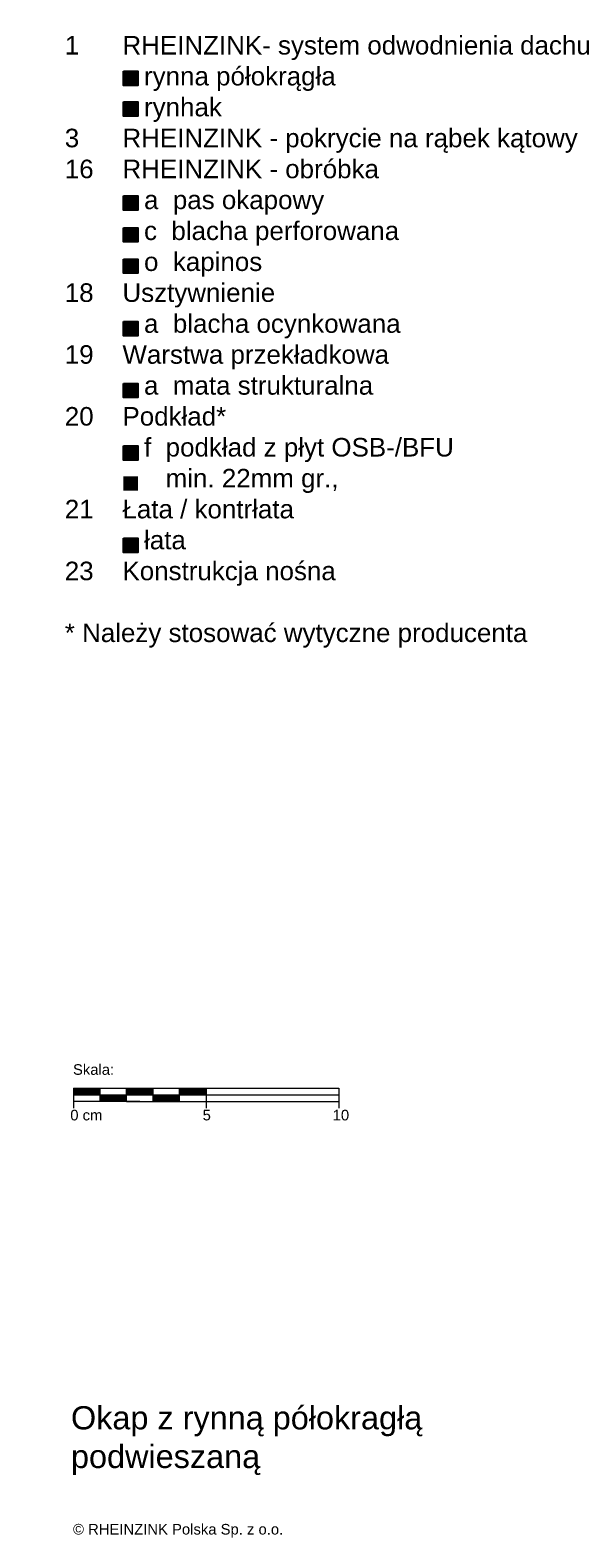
# Model space of a CAD drawing. Header units: millimetres. Extents: x -1427 to 10229, y -1578 to 5221.
# Tile 106 of 129: x -449 to -243, y 1908 to 2477. Entities that reach past the tile are written whole.
import ezdxf

# ---------------------------------------------------------------- set-up
doc = ezdxf.new("R2010")
doc.units = ezdxf.units.MM
doc.layers.add('KOPIERRECHT', color=7, linetype='Continuous', lineweight=15)
doc.layers.add('MASSSTAB', color=7, linetype='Continuous', lineweight=15)
doc.layers.add('LEGENDE', color=7, linetype='Continuous')
doc.styles.get("Standard").update_dxf_attribs({"font": 'arial.ttf'})

msp = doc.modelspace()

# ---------------------------------------------------------------- hatches: boundary and pattern name
at = {"layer": 'LEGENDE'}
h = msp.add_hatch(color=256, dxfattribs=at)
h.paths.add_polyline_path([(-408.07632, 2308.38766), (-413.54596, 2308.38766), (-413.54596, 2303.01119), (-408.07632, 2303.01119)], flags=16)
h.paths.add_polyline_path([(-448.70142, 2476.77582), (-243.47273, 2476.77582), (-243.47273, 2237.25461), (-448.70142, 2237.25461)], flags=9)
for points in [[(-408.07632, 2455.86653), (-408.07632, 2461.243), (-413.54596, 2461.243), (-413.54596, 2455.86653)], [(-408.07632, 2444.35422), (-408.07632, 2449.73068), (-413.54596, 2449.73068), (-413.54596, 2444.35422)], [(-408.07632, 2414.26685), (-413.54596, 2414.26685), (-413.54596, 2408.89038), (-408.07632, 2408.89038)], [(-408.07632, 2402.23905), (-413.54596, 2402.23905), (-413.54596, 2396.86259), (-408.07632, 2396.86259)], [(-408.07632, 2385.03069), (-408.07632, 2390.40715), (-413.54596, 2390.40715), (-413.54596, 2385.03069)], [(-408.07632, 2361.49058), (-408.07632, 2366.86705), (-413.54596, 2366.86705), (-413.54596, 2361.49058)], [(-408.07632, 2338.1223), (-408.07632, 2343.49877), (-413.54596, 2343.49877), (-413.54596, 2338.1223)], [(-408.07632, 2314.56729), (-408.07632, 2319.94376), (-413.54596, 2319.94376), (-413.54596, 2314.56729)], [(-408.07632, 2279.72099), (-408.07632, 2285.09745), (-413.54596, 2285.09745), (-413.54596, 2279.72099)]]:
    msp.add_hatch(color=253, dxfattribs=at).paths.add_polyline_path(points)

# ---------------------------------------------------------------- linework, layer by layer
at = {"layer": 'LEGENDE', "color": 253}
for points in [[(-413.54596, 2461.243), (-408.07632, 2461.243), (-408.07632, 2455.86653), (-413.54596, 2455.86653)], [(-413.54596, 2449.73068), (-408.07632, 2449.73068), (-408.07632, 2444.35422), (-413.54596, 2444.35422)], [(-413.54596, 2414.26685), (-408.07632, 2414.26685), (-408.07632, 2408.89038), (-413.54596, 2408.89038)], [(-413.54596, 2402.23905), (-408.07632, 2402.23905), (-408.07632, 2396.86259), (-413.54596, 2396.86259)], [(-413.54596, 2390.40715), (-408.07632, 2390.40715), (-408.07632, 2385.03069), (-413.54596, 2385.03069)], [(-413.54596, 2366.86705), (-408.07632, 2366.86705), (-408.07632, 2361.49058), (-413.54596, 2361.49058)], [(-413.54596, 2343.49877), (-408.07632, 2343.49877), (-408.07632, 2338.1223), (-413.54596, 2338.1223)], [(-413.54596, 2319.94376), (-408.07632, 2319.94376), (-408.07632, 2314.56729), (-413.54596, 2314.56729)], [(-413.54596, 2285.09745), (-408.07632, 2285.09745), (-408.07632, 2279.72099), (-413.54596, 2279.72099)]]:
    msp.add_lwpolyline(points, close=True, dxfattribs=at)
at = {"layer": 'MASSSTAB'}
for p, q in [((-432.32794, 2077.4988), (-387.32794, 2077.4988)), ((-432.32794, 2077.4988), (-432.32794, 2069.9988)), ((-422.32794, 2072.4988), (-422.32794, 2077.4988)), ((-412.32794, 2072.4988), (-412.32794, 2077.4988)), ((-402.32794, 2072.4988), (-402.32794, 2077.4988)), ((-392.32794, 2077.4988), (-332.32794, 2077.4988)), ((-392.32794, 2072.4988), (-392.32794, 2077.4988)), ((-382.32794, 2077.4988), (-382.32794, 2069.9988)), ((-332.32794, 2077.4988), (-332.32794, 2069.9988)), ((-432.32794, 2074.9988), (-332.32794, 2074.9988)), ((-407.32794, 2072.4988), (-432.32794, 2072.4988)), ((-412.32794, 2072.4988), (-387.32794, 2072.4988)), ((-392.32794, 2072.4988), (-332.32794, 2072.4988))]:
    msp.add_line(p, q, dxfattribs=at)
at = {"layer": 'MASSSTAB', "linetype": 'Continuous'}
for p, q in [((-432.32794, 2077.35502), (-432.18417, 2077.4988)), ((-432.32794, 2077.17824), (-432.00739, 2077.4988)), ((-432.32794, 2077.00147), (-431.83061, 2077.4988)), ((-432.32794, 2076.82469), (-431.65384, 2077.4988)), ((-432.32794, 2076.64791), (-431.47706, 2077.4988)), ((-432.32794, 2076.47114), (-431.30028, 2077.4988)), ((-432.32794, 2076.29436), (-431.12351, 2077.4988)), ((-432.32794, 2076.11758), (-430.94673, 2077.4988)), ((-432.32794, 2075.94081), (-430.76995, 2077.4988)), ((-432.32794, 2075.76403), (-430.59318, 2077.4988)), ((-432.32794, 2075.58725), (-430.4164, 2077.4988)), ((-432.32794, 2075.41048), (-430.23962, 2077.4988)), ((-432.32794, 2075.2337), (-430.06285, 2077.4988)), ((-432.32794, 2075.05692), (-429.88607, 2077.4988)), ((-432.20929, 2074.9988), (-429.70929, 2077.4988)), ((-432.03252, 2074.9988), (-429.53252, 2077.4988)), ((-431.85574, 2074.9988), (-429.35574, 2077.4988)), ((-431.67896, 2074.9988), (-429.17896, 2077.4988)), ((-431.50219, 2074.9988), (-429.00219, 2077.4988)), ((-431.32541, 2074.9988), (-428.82541, 2077.4988)), ((-431.14863, 2074.9988), (-428.64863, 2077.4988)), ((-430.97186, 2074.9988), (-428.47186, 2077.4988)), ((-430.79508, 2074.9988), (-428.29508, 2077.4988)), ((-430.6183, 2074.9988), (-428.1183, 2077.4988)), ((-430.44153, 2074.9988), (-427.94153, 2077.4988)), ((-430.26475, 2074.9988), (-427.76475, 2077.4988)), ((-430.08797, 2074.9988), (-427.58797, 2077.4988)), ((-429.9112, 2074.9988), (-427.4112, 2077.4988)), ((-429.73442, 2074.9988), (-427.23442, 2077.4988)), ((-429.55764, 2074.9988), (-427.05764, 2077.4988)), ((-429.38087, 2074.9988), (-426.88087, 2077.4988)), ((-429.20409, 2074.9988), (-426.70409, 2077.4988)), ((-429.02731, 2074.9988), (-426.52731, 2077.4988)), ((-428.85054, 2074.9988), (-426.35054, 2077.4988)), ((-428.67376, 2074.9988), (-426.17376, 2077.4988)), ((-428.49698, 2074.9988), (-425.99698, 2077.4988)), ((-428.32021, 2074.9988), (-425.82021, 2077.4988)), ((-428.14343, 2074.9988), (-425.64343, 2077.4988)), ((-427.96665, 2074.9988), (-425.46665, 2077.4988)), ((-427.78988, 2074.9988), (-425.28988, 2077.4988)), ((-427.6131, 2074.9988), (-425.1131, 2077.4988)), ((-427.43632, 2074.9988), (-424.93632, 2077.4988)), ((-427.25955, 2074.9988), (-424.75955, 2077.4988)), ((-427.08277, 2074.9988), (-424.58277, 2077.4988)), ((-426.90599, 2074.9988), (-424.40599, 2077.4988)), ((-426.72922, 2074.9988), (-424.22922, 2077.4988)), ((-426.55244, 2074.9988), (-424.05244, 2077.4988)), ((-426.37566, 2074.9988), (-423.87566, 2077.4988)), ((-426.19889, 2074.9988), (-423.69889, 2077.4988)), ((-426.02211, 2074.9988), (-423.52211, 2077.4988)), ((-425.84533, 2074.9988), (-423.34533, 2077.4988)), ((-425.66856, 2074.9988), (-423.16856, 2077.4988)), ((-425.49178, 2074.9988), (-422.99178, 2077.4988)), ((-425.315, 2074.9988), (-422.815, 2077.4988)), ((-425.13823, 2074.9988), (-422.63823, 2077.4988)), ((-424.96145, 2074.9988), (-422.46145, 2077.4988)), ((-424.78467, 2074.9988), (-422.32794, 2077.45553)), ((-424.6079, 2074.9988), (-422.32794, 2077.27875)), ((-424.43112, 2074.9988), (-422.32794, 2077.10197)), ((-424.25434, 2074.9988), (-422.32794, 2076.9252)), ((-424.07757, 2074.9988), (-422.32794, 2076.74842)), ((-423.90079, 2074.9988), (-422.32794, 2076.57164)), ((-412.32794, 2077.37926), (-412.2084, 2077.4988)), ((-412.32794, 2077.20248), (-412.03162, 2077.4988)), ((-412.32794, 2077.0257), (-411.85485, 2077.4988)), ((-412.32794, 2076.84892), (-411.67807, 2077.4988)), ((-412.32794, 2076.67215), (-411.50129, 2077.4988)), ((-412.32794, 2076.49537), (-411.32452, 2077.4988)), ((-412.32794, 2076.31859), (-411.14774, 2077.4988)), ((-412.32794, 2076.14182), (-410.97096, 2077.4988)), ((-412.32794, 2075.96504), (-410.79419, 2077.4988)), ((-412.32794, 2075.78826), (-410.61741, 2077.4988)), ((-412.32794, 2075.61149), (-410.44063, 2077.4988)), ((-412.32794, 2075.43471), (-410.26386, 2077.4988)), ((-412.32794, 2075.25793), (-410.08708, 2077.4988)), ((-412.32794, 2075.08116), (-409.9103, 2077.4988)), ((-412.23353, 2074.9988), (-409.73353, 2077.4988)), ((-412.05675, 2074.9988), (-409.55675, 2077.4988)), ((-411.87997, 2074.9988), (-409.37997, 2077.4988)), ((-411.7032, 2074.9988), (-409.2032, 2077.4988)), ((-411.52642, 2074.9988), (-409.02642, 2077.4988)), ((-411.34964, 2074.9988), (-408.84964, 2077.4988)), ((-411.17287, 2074.9988), (-408.67287, 2077.4988)), ((-410.99609, 2074.9988), (-408.49609, 2077.4988)), ((-410.81931, 2074.9988), (-408.31931, 2077.4988)), ((-410.64254, 2074.9988), (-408.14254, 2077.4988)), ((-410.46576, 2074.9988), (-407.96576, 2077.4988)), ((-410.28898, 2074.9988), (-407.78898, 2077.4988)), ((-410.11221, 2074.9988), (-407.61221, 2077.4988)), ((-409.93543, 2074.9988), (-407.43543, 2077.4988)), ((-409.75865, 2074.9988), (-407.25865, 2077.4988)), ((-409.58188, 2074.9988), (-407.08188, 2077.4988)), ((-409.4051, 2074.9988), (-406.9051, 2077.4988)), ((-409.22832, 2074.9988), (-406.72832, 2077.4988)), ((-409.05155, 2074.9988), (-406.55155, 2077.4988)), ((-408.87477, 2074.9988), (-406.37477, 2077.4988)), ((-408.69799, 2074.9988), (-406.19799, 2077.4988)), ((-408.52122, 2074.9988), (-406.02122, 2077.4988)), ((-408.34444, 2074.9988), (-405.84444, 2077.4988)), ((-408.16766, 2074.9988), (-405.66766, 2077.4988)), ((-407.99089, 2074.9988), (-405.49089, 2077.4988)), ((-407.81411, 2074.9988), (-405.31411, 2077.4988)), ((-407.63733, 2074.9988), (-405.13733, 2077.4988)), ((-407.46056, 2074.9988), (-404.96056, 2077.4988)), ((-407.28378, 2074.9988), (-404.78378, 2077.4988)), ((-407.107, 2074.9988), (-404.607, 2077.4988)), ((-406.93023, 2074.9988), (-404.43023, 2077.4988)), ((-406.75345, 2074.9988), (-404.25345, 2077.4988)), ((-406.57667, 2074.9988), (-404.07667, 2077.4988)), ((-406.3999, 2074.9988), (-403.8999, 2077.4988)), ((-406.22312, 2074.9988), (-403.72312, 2077.4988)), ((-406.04634, 2074.9988), (-403.54634, 2077.4988)), ((-405.86957, 2074.9988), (-403.36957, 2077.4988)), ((-405.69279, 2074.9988), (-403.19279, 2077.4988)), ((-405.51601, 2074.9988), (-403.01601, 2077.4988)), ((-405.33924, 2074.9988), (-402.83924, 2077.4988)), ((-405.16246, 2074.9988), (-402.66246, 2077.4988)), ((-404.98568, 2074.9988), (-402.48568, 2077.4988)), ((-404.80891, 2074.9988), (-402.32794, 2077.47976)), ((-404.63213, 2074.9988), (-402.32794, 2077.30298)), ((-404.45535, 2074.9988), (-402.32794, 2077.12621)), ((-404.27858, 2074.9988), (-402.32794, 2076.94943)), ((-404.1018, 2074.9988), (-402.32794, 2076.77265)), ((-403.92502, 2074.9988), (-402.32794, 2076.59588)), ((-392.32794, 2077.40349), (-392.23263, 2077.4988)), ((-392.32794, 2077.22671), (-392.05586, 2077.4988)), ((-392.32794, 2077.04994), (-391.87908, 2077.4988)), ((-392.32794, 2076.87316), (-391.7023, 2077.4988)), ((-392.32794, 2076.69638), (-391.52553, 2077.4988)), ((-392.32794, 2076.5196), (-391.34875, 2077.4988)), ((-392.32794, 2076.34283), (-391.17197, 2077.4988)), ((-392.32794, 2076.16605), (-390.9952, 2077.4988)), ((-392.32794, 2075.98927), (-390.81842, 2077.4988)), ((-392.32794, 2075.8125), (-390.64164, 2077.4988)), ((-392.32794, 2075.63572), (-390.46487, 2077.4988)), ((-392.32794, 2075.45894), (-390.28809, 2077.4988)), ((-392.32794, 2075.28217), (-390.11131, 2077.4988)), ((-392.32794, 2075.10539), (-389.93454, 2077.4988)), ((-392.25776, 2074.9988), (-389.75776, 2077.4988)), ((-392.08098, 2074.9988), (-389.58098, 2077.4988)), ((-391.90421, 2074.9988), (-389.40421, 2077.4988)), ((-391.72743, 2074.9988), (-389.22743, 2077.4988)), ((-391.55065, 2074.9988), (-389.05065, 2077.4988)), ((-391.37388, 2074.9988), (-388.87388, 2077.4988)), ((-391.1971, 2074.9988), (-388.6971, 2077.4988)), ((-391.02032, 2074.9988), (-388.52032, 2077.4988)), ((-390.84355, 2074.9988), (-388.34355, 2077.4988)), ((-390.66677, 2074.9988), (-388.16677, 2077.4988)), ((-390.48999, 2074.9988), (-387.98999, 2077.4988)), ((-390.31322, 2074.9988), (-387.81322, 2077.4988)), ((-390.13644, 2074.9988), (-387.63644, 2077.4988)), ((-389.95966, 2074.9988), (-387.45966, 2077.4988)), ((-389.78289, 2074.9988), (-387.28289, 2077.4988)), ((-389.60611, 2074.9988), (-387.10611, 2077.4988)), ((-389.42933, 2074.9988), (-386.92933, 2077.4988)), ((-389.25256, 2074.9988), (-386.75256, 2077.4988)), ((-389.07578, 2074.9988), (-386.57578, 2077.4988)), ((-388.899, 2074.9988), (-386.399, 2077.4988)), ((-388.72223, 2074.9988), (-386.22223, 2077.4988)), ((-388.54545, 2074.9988), (-386.04545, 2077.4988)), ((-388.36867, 2074.9988), (-385.86867, 2077.4988)), ((-388.1919, 2074.9988), (-385.6919, 2077.4988)), ((-388.01512, 2074.9988), (-385.51512, 2077.4988)), ((-387.83834, 2074.9988), (-385.33834, 2077.4988)), ((-387.66157, 2074.9988), (-385.16157, 2077.4988)), ((-387.48479, 2074.9988), (-384.98479, 2077.4988)), ((-387.30801, 2074.9988), (-384.80801, 2077.4988)), ((-387.13124, 2074.9988), (-384.63124, 2077.4988)), ((-386.95446, 2074.9988), (-384.45446, 2077.4988)), ((-386.77768, 2074.9988), (-384.27768, 2077.4988)), ((-386.60091, 2074.9988), (-384.10091, 2077.4988)), ((-386.42413, 2074.9988), (-383.92413, 2077.4988)), ((-386.24735, 2074.9988), (-383.74735, 2077.4988)), ((-386.07058, 2074.9988), (-383.57058, 2077.4988)), ((-385.8938, 2074.9988), (-383.3938, 2077.4988)), ((-385.71702, 2074.9988), (-383.21702, 2077.4988)), ((-385.54025, 2074.9988), (-383.04025, 2077.4988)), ((-385.36347, 2074.9988), (-382.86347, 2077.4988)), ((-385.18669, 2074.9988), (-382.68669, 2077.4988)), ((-385.00992, 2074.9988), (-382.50992, 2077.4988)), ((-384.83314, 2074.9988), (-382.33314, 2077.4988)), ((-384.65636, 2074.9988), (-382.32794, 2077.32722)), ((-384.47959, 2074.9988), (-382.32794, 2077.15044)), ((-384.30281, 2074.9988), (-382.32794, 2076.97366)), ((-384.12603, 2074.9988), (-382.32794, 2076.79689)), ((-383.94926, 2074.9988), (-382.32794, 2076.62011)), ((-423.72401, 2074.9988), (-422.32794, 2076.39487)), ((-423.54724, 2074.9988), (-422.32794, 2076.21809)), ((-423.37046, 2074.9988), (-422.32794, 2076.04131)), ((-423.19368, 2074.9988), (-422.32794, 2075.86454)), ((-423.01691, 2074.9988), (-422.32794, 2075.68776)), ((-422.84013, 2074.9988), (-422.32794, 2075.51098)), ((-422.66335, 2074.9988), (-422.32794, 2075.33421)), ((-422.48658, 2074.9988), (-422.32794, 2075.15743)), ((-422.32794, 2074.98065), (-422.3098, 2074.9988)), ((-422.32794, 2074.80388), (-422.13302, 2074.9988)), ((-422.32794, 2074.6271), (-421.95624, 2074.9988)), ((-422.32794, 2074.45032), (-421.77947, 2074.9988)), ((-422.32794, 2074.27355), (-421.60269, 2074.9988)), ((-422.32794, 2074.09677), (-421.42591, 2074.9988)), ((-422.32794, 2073.91999), (-421.24914, 2074.9988)), ((-422.32794, 2073.74322), (-421.07236, 2074.9988)), ((-422.32794, 2073.56644), (-420.89558, 2074.9988)), ((-422.32794, 2073.38966), (-420.71881, 2074.9988)), ((-422.32794, 2073.21289), (-420.54203, 2074.9988)), ((-422.32794, 2073.03611), (-420.36525, 2074.9988)), ((-422.32794, 2072.85933), (-420.18848, 2074.9988)), ((-422.32794, 2072.68256), (-420.0117, 2074.9988)), ((-422.32794, 2072.50578), (-419.83492, 2074.9988)), ((-422.15815, 2072.4988), (-419.65815, 2074.9988)), ((-421.98137, 2072.4988), (-419.48137, 2074.9988)), ((-421.80459, 2072.4988), (-419.30459, 2074.9988)), ((-421.62782, 2072.4988), (-419.12782, 2074.9988)), ((-421.45104, 2072.4988), (-418.95104, 2074.9988)), ((-421.27426, 2072.4988), (-418.77426, 2074.9988)), ((-421.09749, 2072.4988), (-418.59749, 2074.9988)), ((-420.92071, 2072.4988), (-418.42071, 2074.9988)), ((-420.74393, 2072.4988), (-418.24393, 2074.9988)), ((-420.56716, 2072.4988), (-418.06716, 2074.9988)), ((-420.39038, 2072.4988), (-417.89038, 2074.9988)), ((-420.2136, 2072.4988), (-417.7136, 2074.9988)), ((-420.03683, 2072.4988), (-417.53683, 2074.9988)), ((-419.86005, 2072.4988), (-417.36005, 2074.9988)), ((-419.68327, 2072.4988), (-417.18327, 2074.9988)), ((-419.5065, 2072.4988), (-417.0065, 2074.9988)), ((-419.32972, 2072.4988), (-416.82972, 2074.9988)), ((-419.15294, 2072.4988), (-416.65294, 2074.9988)), ((-418.97617, 2072.4988), (-416.47617, 2074.9988)), ((-418.79939, 2072.4988), (-416.29939, 2074.9988)), ((-418.62261, 2072.4988), (-416.12261, 2074.9988)), ((-418.44584, 2072.4988), (-415.94584, 2074.9988)), ((-418.26906, 2072.4988), (-415.76906, 2074.9988)), ((-418.09228, 2072.4988), (-415.59228, 2074.9988)), ((-417.91551, 2072.4988), (-415.41551, 2074.9988)), ((-417.73873, 2072.4988), (-415.23873, 2074.9988)), ((-417.56195, 2072.4988), (-415.06195, 2074.9988)), ((-417.38518, 2072.4988), (-414.88518, 2074.9988)), ((-417.2084, 2072.4988), (-414.7084, 2074.9988)), ((-417.03162, 2072.4988), (-414.53162, 2074.9988)), ((-416.85485, 2072.4988), (-414.35485, 2074.9988)), ((-416.67807, 2072.4988), (-414.17807, 2074.9988)), ((-416.50129, 2072.4988), (-414.00129, 2074.9988)), ((-416.32452, 2072.4988), (-413.82452, 2074.9988)), ((-416.14774, 2072.4988), (-413.64774, 2074.9988)), ((-415.97096, 2072.4988), (-413.47096, 2074.9988)), ((-415.79419, 2072.4988), (-413.29419, 2074.9988)), ((-415.61741, 2072.4988), (-413.11741, 2074.9988)), ((-415.44063, 2072.4988), (-412.94063, 2074.9988)), ((-415.26386, 2072.4988), (-412.76386, 2074.9988)), ((-415.08708, 2072.4988), (-412.58708, 2074.9988)), ((-414.9103, 2072.4988), (-412.4103, 2074.9988)), ((-414.73353, 2072.4988), (-412.32794, 2074.90438)), ((-414.55675, 2072.4988), (-412.32794, 2074.7276)), ((-414.37997, 2072.4988), (-412.32794, 2074.55083)), ((-414.2032, 2072.4988), (-412.32794, 2074.37405)), ((-414.02642, 2072.4988), (-412.32794, 2074.19727)), ((-413.84964, 2072.4988), (-412.32794, 2074.0205)), ((-413.67287, 2072.4988), (-412.32794, 2073.84372)), ((-413.49609, 2072.4988), (-412.32794, 2073.66694)), ((-413.31931, 2072.4988), (-412.32794, 2073.49017)), ((-413.14254, 2072.4988), (-412.32794, 2073.31339)), ((-412.96576, 2072.4988), (-412.32794, 2073.13661)), ((-412.78898, 2072.4988), (-412.32794, 2072.95984)), ((-412.61221, 2072.4988), (-412.32794, 2072.78306)), ((-412.43543, 2072.4988), (-412.32794, 2072.60628)), ((-403.74825, 2074.9988), (-402.32794, 2076.4191)), ((-403.57147, 2074.9988), (-402.32794, 2076.24232)), ((-403.39469, 2074.9988), (-402.32794, 2076.06555)), ((-403.21792, 2074.9988), (-402.32794, 2075.88877)), ((-403.04114, 2074.9988), (-402.32794, 2075.71199)), ((-402.86436, 2074.9988), (-402.32794, 2075.53522)), ((-402.68759, 2074.9988), (-402.32794, 2075.35844)), ((-402.51081, 2074.9988), (-402.32794, 2075.18166)), ((-402.33403, 2074.9988), (-402.32794, 2075.00489)), ((-402.32794, 2074.82811), (-402.15726, 2074.9988)), ((-402.32794, 2074.65133), (-401.98048, 2074.9988)), ((-402.32794, 2074.47456), (-401.8037, 2074.9988)), ((-402.32794, 2074.29778), (-401.62692, 2074.9988)), ((-402.32794, 2074.121), (-401.45015, 2074.9988)), ((-402.32794, 2073.94423), (-401.27337, 2074.9988)), ((-402.32794, 2073.76745), (-401.09659, 2074.9988)), ((-402.32794, 2073.59067), (-400.91982, 2074.9988)), ((-402.32794, 2073.4139), (-400.74304, 2074.9988)), ((-402.32794, 2073.23712), (-400.56626, 2074.9988)), ((-402.32794, 2073.06034), (-400.38949, 2074.9988)), ((-402.32794, 2072.88357), (-400.21271, 2074.9988)), ((-402.32794, 2072.70679), (-400.03593, 2074.9988)), ((-402.32794, 2072.53001), (-399.85916, 2074.9988)), ((-402.18238, 2072.4988), (-399.68238, 2074.9988)), ((-402.0056, 2072.4988), (-399.5056, 2074.9988)), ((-401.82883, 2072.4988), (-399.32883, 2074.9988)), ((-401.65205, 2072.4988), (-399.15205, 2074.9988)), ((-401.47527, 2072.4988), (-398.97527, 2074.9988)), ((-401.2985, 2072.4988), (-398.7985, 2074.9988)), ((-401.12172, 2072.4988), (-398.62172, 2074.9988)), ((-400.94494, 2072.4988), (-398.44494, 2074.9988)), ((-400.76817, 2072.4988), (-398.26817, 2074.9988)), ((-400.59139, 2072.4988), (-398.09139, 2074.9988)), ((-400.41461, 2072.4988), (-397.91461, 2074.9988)), ((-400.23784, 2072.4988), (-397.73784, 2074.9988)), ((-400.06106, 2072.4988), (-397.56106, 2074.9988)), ((-399.88428, 2072.4988), (-397.38428, 2074.9988)), ((-399.70751, 2072.4988), (-397.20751, 2074.9988)), ((-399.53073, 2072.4988), (-397.03073, 2074.9988)), ((-399.35395, 2072.4988), (-396.85395, 2074.9988)), ((-399.17718, 2072.4988), (-396.67718, 2074.9988)), ((-399.0004, 2072.4988), (-396.5004, 2074.9988)), ((-398.82362, 2072.4988), (-396.32362, 2074.9988)), ((-398.64685, 2072.4988), (-396.14685, 2074.9988)), ((-398.47007, 2072.4988), (-395.97007, 2074.9988)), ((-398.29329, 2072.4988), (-395.79329, 2074.9988)), ((-398.11652, 2072.4988), (-395.61652, 2074.9988)), ((-397.93974, 2072.4988), (-395.43974, 2074.9988)), ((-397.76296, 2072.4988), (-395.26296, 2074.9988)), ((-397.58619, 2072.4988), (-395.08619, 2074.9988)), ((-397.40941, 2072.4988), (-394.90941, 2074.9988)), ((-397.23263, 2072.4988), (-394.73263, 2074.9988)), ((-397.05586, 2072.4988), (-394.55586, 2074.9988)), ((-396.87908, 2072.4988), (-394.37908, 2074.9988)), ((-396.7023, 2072.4988), (-394.2023, 2074.9988)), ((-396.52553, 2072.4988), (-394.02553, 2074.9988)), ((-396.34875, 2072.4988), (-393.84875, 2074.9988)), ((-396.17197, 2072.4988), (-393.67197, 2074.9988)), ((-395.9952, 2072.4988), (-393.4952, 2074.9988)), ((-395.81842, 2072.4988), (-393.31842, 2074.9988)), ((-395.64164, 2072.4988), (-393.14164, 2074.9988)), ((-395.46487, 2072.4988), (-392.96487, 2074.9988)), ((-395.28809, 2072.4988), (-392.78809, 2074.9988)), ((-395.11131, 2072.4988), (-392.61131, 2074.9988)), ((-394.93454, 2072.4988), (-392.43454, 2074.9988)), ((-394.75776, 2072.4988), (-392.32794, 2074.92861)), ((-394.58098, 2072.4988), (-392.32794, 2074.75184)), ((-394.40421, 2072.4988), (-392.32794, 2074.57506)), ((-394.22743, 2072.4988), (-392.32794, 2074.39828)), ((-394.05065, 2072.4988), (-392.32794, 2074.22151)), ((-393.87388, 2072.4988), (-392.32794, 2074.04473)), ((-393.6971, 2072.4988), (-392.32794, 2073.86795)), ((-393.52032, 2072.4988), (-392.32794, 2073.69118)), ((-393.34355, 2072.4988), (-392.32794, 2073.5144)), ((-393.16677, 2072.4988), (-392.32794, 2073.33762)), ((-392.98999, 2072.4988), (-392.32794, 2073.16085)), ((-392.81322, 2072.4988), (-392.32794, 2072.98407)), ((-392.63644, 2072.4988), (-392.32794, 2072.80729)), ((-392.45966, 2072.4988), (-392.32794, 2072.63052)), ((-383.77248, 2074.9988), (-382.32794, 2076.44333)), ((-383.5957, 2074.9988), (-382.32794, 2076.26656)), ((-383.41893, 2074.9988), (-382.32794, 2076.08978)), ((-383.24215, 2074.9988), (-382.32794, 2075.913)), ((-383.06537, 2074.9988), (-382.32794, 2075.73623)), ((-382.8886, 2074.9988), (-382.32794, 2075.55945)), ((-382.71182, 2074.9988), (-382.32794, 2075.38267)), ((-382.53504, 2074.9988), (-382.32794, 2075.2059)), ((-382.35827, 2074.9988), (-382.32794, 2075.02912))]:
    msp.add_line(p, q, dxfattribs=at)

# ---------------------------------------------------------------- texts
at = {"layer": 'KOPIERRECHT', "insert": (-432.53499, 1913.11025), "char_height": 4, "width": 88.8522553, "attachment_point": 1}
msp.add_mtext('© RHEINZINK Polska Sp. z o.o.', dxfattribs=at)
at = {"layer": 'LEGENDE', "attachment_point": 1}
for s, insert, char_height, width in [('    1      RHEINZINK- system odwodnienia dachu\\P               rynna półokrągła\\P               rynhak\\P    3      RHEINZINK - pokrycie na rąbek kątowy\\P    16    RHEINZINK - obróbka\\P               a  pas okapowy\\P               c  blacha perforowana\\P               o  kapinos\\P    18    Usztywnienie\\P               a  blacha ocynkowana\\P    19    Warstwa przekładkowa\\P               a  mata strukturalna \\P    20    Podkład*\\P               f  podkład z płyt OSB-/BFU\\P                  min. 22mm gr., \\P    21    Łata / kontrłata\\P               łata\\P    23    Konstrukcja nośna\\P\\P    * Należy stosować wytyczne producenta', (-446.51392, 2474.58832), 7, 290.439653), ('Okap z rynną półokragłą podwieszaną', (-433.31477, 1957.5401), 8.75, 159.2284764)]:
    msp.add_mtext(s, dxfattribs=dict(at, insert=insert, char_height=char_height, width=width))
at = {"layer": 'MASSSTAB', "char_height": 4, "attachment_point": 1}
for s, insert, width in [('Skala:', (-432.56359, 2086.58459), 31.4963458), ('0 cm', (-433.58238, 2069.38465), 19.134328), ('5', (-383.66285, 2069.38465), 11.8503714), ('10', (-334.62857, 2069.38465), 11.8503714)]:
    msp.add_mtext(s, dxfattribs=dict(at, insert=insert, width=width))

doc.saveas('drawing.dxf')
